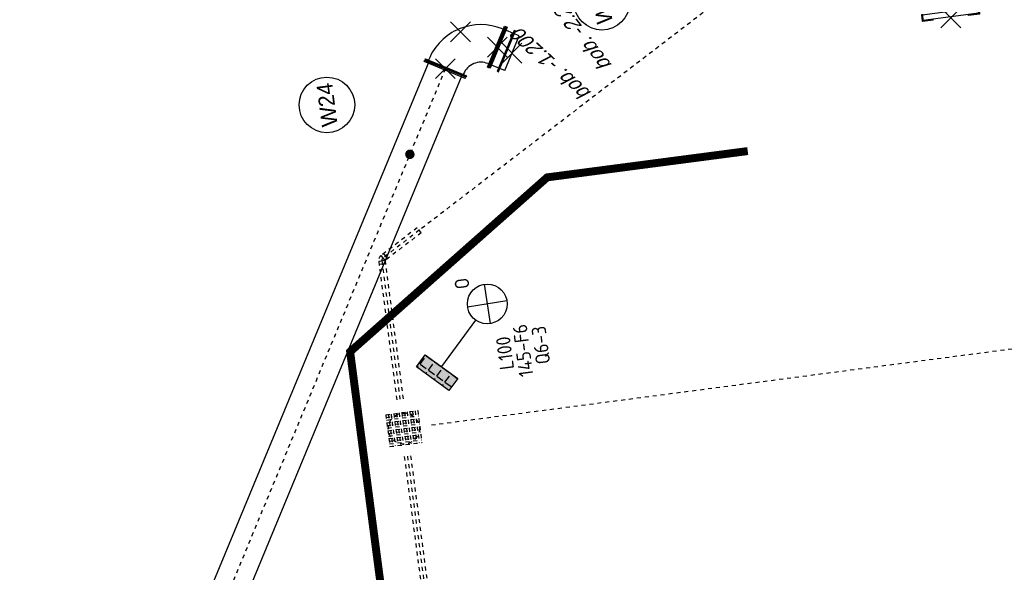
# Model space of a CAD drawing. Header units: metres. Extents: x 118052 to 118564, y 454784 to 455719.
# Tile 105 of 160: x 118472 to 118496, y 455237 to 455251. Entities that reach past the tile are written whole.
import ezdxf
from ezdxf.enums import TextEntityAlignment as Align

# ---------------------------------------------------------------- set-up
doc = ezdxf.new("R2010")
doc.units = ezdxf.units.M
doc.header["$LTSCALE"] = 0.5
doc.header["$PDMODE"] = 3
doc.header["$PDSIZE"] = 0.25
for name, pattern in [('DASHED', [19.049999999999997, 12.7, -6.35]), ('Tauw_HIDDEN2', [5.6, 4, -1.6]), ('Tauw_L_Center1', [13, 8, -1.67, 1.66, -1.67]), ('Tauw_L_Center2', [6.4990000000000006, 4, -0.833, 0.833, -0.833])]:
    doc.linetypes.add(name, pattern=pattern)
for name, color, linetype in [('EL6312--', 6, 'Continuous'), ('EL_N_A_EB00----REVISIE~-_-----', 1, 'Continuous'), ('KABELLOOP', 6, 'Continuous'), ('Koningsstal VIEUWPORT', 254, 'Continuous'), ('ZU_B_-_AL999---LW_bet1000-125_gw__18_^200~N_-----', 1, 'Continuous'), ('ZU_B_-_AL999---LW_bet1000-125_gw__20_^200~M_-----', 1, 'Continuous'), ('ZU_B_-_EL999---LD_PE-65_sdr00~H_-----', 1, 'Tauw_L_Center2'), ('ZU_B_-_EL999---LD_pvc160_vbr11~H_-----', 1, 'Tauw_L_Center2'), ('ZU_B_-_EL999---LD_pvc160_vbr11~W_-----', 8, 'Tauw_HIDDEN2'), ('ZU_B_-_EL999---SYM_RIOOLINSPECTIEPUT~-_002--', 2, 'Tauw_L_Center2'), ('ZU_B_-_ML999---LW_bet1000-125_gw__20_^200~M_-----', 1, 'Continuous'), ('ZU_N_-_AL999---LW_gvk900_pgr05__18_^200~N_-----', 7, 'Continuous'), ('ZU_N_-_AL999---LW_gvk900_vgr05__20_^200~M_-----', 7, 'Continuous'), ('ZU_N_-_EL999---LW_gvk900_pgr05~H_-----', 2, 'Tauw_L_Center1'), ('ZU_N_-_EL999---LW_gvk900_pgr05~W_-----', 2, 'Continuous'), ('ZU_N_-_ML999---LW_gvk900_vgr05__20_^200~M_-----', 7, 'Continuous'), ('ZU_N_A_EL990---LW_GY-FM900_pn10~W_-----', 8, 'Continuous'), ('ZU_N_A_EL995---A__---Rioolspindelschuif-900~-_-----', 7, 'Continuous'), ('ZU_N_A_EL999---LW_GY-DN900_pn10~W_-----', 8, 'Continuous'), ('ZU_N_A_EL999---LW_GY-Q900_pn10~W_-----', 8, 'Continuous')]:
    doc.layers.add(name, color=color, linetype=linetype)
doc.styles.add('BURO-018', font='Isocp.shx', dxfattribs={"height": 360})
doc.styles.add('tcb_isocp', font='tcb_isocp.shx')

# ---------------------------------------------------------------- blocks, each defined once
blk = doc.blocks.new('_TFNW900')
at = {"color": 0}
for p, q in [((-37.5, 557.5), (-4.999999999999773, 557.5)), ((-37.5, -557.5), (-37.5, 557.5)), ((-5, 506.9999999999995), (-4.999999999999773, 557.5)), ((2.273736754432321e-13, 502), (-5, 507)), ((-2.273736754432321e-13, -502), (2.273736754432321e-13, 502)), ((-37.5, 475), (-36.49999999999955, 475)), ((-37.5, -474.9999999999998), (-36.49999999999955, -475)), ((-37.5, -557.5), (-5.000000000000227, -557.5)), ((-2.273736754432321e-13, -502), (-5.000000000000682, -507.0000000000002)), ((-5.000000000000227, -557.5), (-5.000000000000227, -507))]:
    blk.add_line(p, q, dxfattribs=at)
blk.add_point((-2.273736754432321e-13, 0), dxfattribs=at)
blk = doc.blocks.new('FNZ900')
for p, q in [((-557.5, 37.50000000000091), (557.5, 37.50000000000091)), ((-557.5, 37.50000000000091), (-557.5, 5)), ((-557.5, 5), (557.5, 5.000000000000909)), ((-502, 0), (502, 0)), ((-472.5000000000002, 57.5), (-472.5000000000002, 37.5)), ((472.4999999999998, 57.5), (472.4999999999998, 37.5)), ((557.5, 37.50000000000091), (557.5, 5.000000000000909))]:
    blk.add_line(p, q)
blk.add_point((0, 0))
blk = doc.blocks.new('_QNW900s')
for radius in [1415, 470]:
    blk.add_arc((942.5, -942.5), radius, 90, 180)
blk.add_point((0, 0))
at = {"rotation": 90}
blk.add_blockref('FNZ900', (1000, 0), dxfattribs=at)
blk.add_blockref('FNZ900', (0, -1000))
blk = doc.blocks.new('_FMNW900(400)')
at = {"color": 0}
for p, q in [((133.75, 557.5), (133.7500000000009, -557.5)), ((166.2500000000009, 557.5), (133.75, 557.5)), ((166.2500000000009, 557.5), (166.2500000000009, -557.5)), ((362.4999999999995, -557.5), (362.4999999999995, 557.5)), ((362.4999999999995, 557.5), (394.9999999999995, 557.5)), ((395.0000000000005, -557.5), (394.9999999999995, 557.5)), ((400.0000000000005, -502), (400.0000000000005, 502)), ((0, 472.5000000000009), (0, -472.5)), ((0, 472.5000000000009), (342.5000000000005, 472.5)), ((342.5000000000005, 472.5), (362.5000000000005, 472.5)), ((0, -472.5), (342.5000000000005, -472.5)), ((342.5000000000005, -472.5), (362.5000000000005, -472.5)), ((166.2500000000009, -557.5), (133.7500000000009, -557.5)), ((362.4999999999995, -557.5), (395.0000000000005, -557.5))]:
    blk.add_line(p, q, dxfattribs=at)
for p in [(0, 0), (400.0000000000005, 0)]:
    blk.add_point(p, dxfattribs=at)
blk = doc.blocks.new('KSB900')
at = {"color": 0}
for p, q in [((-725, 0), (-450, 0)), ((-450, 0), (-450, -20)), ((450, 0), (725, 0)), ((450, 0), (450, -20)), ((725, -20), (725, 0)), ((-725, -20), (-725, -9.094947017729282e-13)), ((-725, -20), (-450, -20)), ((-725, -170), (-685, -170)), ((-705, -24), (705, -24)), ((-705, -166), (-705, -24)), ((704.9999999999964, -166), (-705, -166)), ((450, -20), (725, -20)), ((725, -170), (685, -170)), ((704.9999999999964, -166), (705, -24))]:
    blk.add_line(p, q, dxfattribs=at)
for points in [[(-685, -170), (-725, -170), (-725, -20), (-685, -20)], [(-685, -166), (-721, -166), (-721, -24), (-685, -24)], [(685, -170), (725, -170), (725, -20), (685, -20)], [(685, -166), (721, -166), (721, -24), (685, -24)]]:
    blk.add_lwpolyline(points, dxfattribs=at)
blk.add_point((0, 0), dxfattribs=at)
blk = doc.blocks.new('E00525')
at = {"linetype": 'ByBlock'}
h = blk.add_hatch(dxfattribs=at)
h.set_pattern_fill('ANGLE', color=0, scale=0.18438609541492, style=0)
h.set_pattern_definition([(360, (-37.67331033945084, -34.01927211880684), (5.551115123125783e-17, 1.287936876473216), [0.9366813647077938, -0.3512555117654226]), (90, (-37.67331033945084, -34.01927211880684), (-1.287936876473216, 1.387778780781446e-16), [0.9366813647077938, -0.3512555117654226])])
edge = h.paths.add_edge_path()
edge.add_line((-2.522521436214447, 2.863310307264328), (2.522521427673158, 2.863310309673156))
edge.add_line((2.522521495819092, 2.863310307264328), (2.522521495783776, 1.000000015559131))
edge.add_line((2.522521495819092, 1.000000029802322), (-2.522521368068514, 1.000000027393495))
edge.add_line((-2.522521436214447, 1), (-2.522521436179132, 2.863310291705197))
h = blk.add_hatch(color=0, dxfattribs=at)
edge = h.paths.add_edge_path()
edge.add_line((-2.522521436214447, 2.863310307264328), (2.522521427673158, 2.863310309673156))
edge.add_line((2.522521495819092, 2.863310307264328), (2.522521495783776, 1.000000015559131))
edge.add_line((2.522521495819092, 1.000000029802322), (-2.522521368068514, 1.000000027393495))
edge.add_line((-2.522521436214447, 1), (-2.522521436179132, 2.863310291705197))
at = {"color": 0, "linetype": 'ByBlock'}
for p, q in [((-1.767766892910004, 14.38605433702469), (1.767767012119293, 10.85052046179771)), ((1.767766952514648, 14.38605433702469), (-1.767766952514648, 10.85052043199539)), ((5.960464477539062e-08, 10.0973382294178), (1.192092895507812e-07, 2.863310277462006))]:
    blk.add_line(p, q, dxfattribs=at)
blk.add_lwpolyline([(-2.522521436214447, 2.863310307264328), (2.522521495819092, 2.863310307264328), (2.522521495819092, 1.000000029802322), (-2.522521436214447, 1)], close=True, dxfattribs=at)
blk.add_circle((0, 12.61828738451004), 2.500000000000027, dxfattribs=at)
at = {"color": 0, "linetype": 'ByBlock', "style": 'BURO-018'}
for tag, p in [('E_GKAST', (5.960464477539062e-08, 20.61828738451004)), ('E_GROEP', (5.960464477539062e-08, 17.61828738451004)), ('E_SGROEP', (4.500000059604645, 17.61828738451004)), ('E_ARMCODE', (0, 12.61828738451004)), ('E_SLET', (4.500000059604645, 11.61828738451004))]:
    blk.add_attdef(tag, text='', height=1.8, dxfattribs=at).set_placement(p, align=Align.MIDDLE)
blk = doc.blocks.new('A$C051E189E')
at = {"layer": 'EL6312--'}
ref = blk.add_blockref('E00525', (31293.63590681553, -23472.05495274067), dxfattribs=dict(at, xscale=200, yscale=200, zscale=200, rotation=226.3660351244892))
ref.add_attrib('E_SGROEP', 'Q6-3', dxfattribs={"layer": '0', "color": 1, "linetype": 'ByBlock', "height": 360, "style": 'BURO-018'}).set_placement((31917.86027437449, -26413.0749796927), align=Align.MIDDLE)
ref.add_attrib('E_GKAST', 'L100', dxfattribs={"layer": '0', "color": 1, "linetype": 'ByBlock', "height": 360, "style": 'BURO-018'}).set_placement((31836.31951457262, -25492.46889981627), align=Align.MIDDLE)
ref.add_attrib('E_GROEP', '145-F6', dxfattribs={"layer": '0', "color": 1, "linetype": 'ByBlock', "height": 360, "style": 'BURO-018'}).set_placement((31842.64256334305, -25950.89262038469), align=Align.MIDDLE)
ref.add_attrib('E_SLET', 'O', dxfattribs={"layer": '0', "color": 1, "linetype": 'ByBlock', "height": 360, "style": 'BURO-018'}).set_placement((33711.83898562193, -24647.51330989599), align=Align.MIDDLE)
blk = doc.blocks.new('A$C6DFC50BF')
at = {"layer": 'KABELLOOP', "linetype": 'DASHED', "const_width": 200}
blk.add_lwpolyline([(-16326.55531167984, -21636.91844537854), (32377.83829969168, -21636.91844537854), (36081.05446058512, -27121.89554059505), (36081.05446070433, -32209.90334999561)], dxfattribs=at)
blk = doc.blocks.new('Leidingen')
at = {"layer": 'ZU_B_-_EL999---LD_PE-65_sdr00~H_-----'}
blk.add_lwpolyline([(-231943.9564752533, 36424.73452828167), (-231941.2052732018, 7449.734658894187)], dxfattribs=at)
at = {"layer": 'ZU_B_-_EL999---LD_pvc160_vbr11~H_-----'}
for points in [[(-232644.022937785, 37124.66805943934), (-255244.0228359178, 37122.52216935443)], [(-223841.1941884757, 7375.503761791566), (-223842.0472780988, 16360.03972124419), (-221247.6269789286, 26046.2321074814), (-227048.5729626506, 36091.56326435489)]]:
    blk.add_lwpolyline(points, dxfattribs=at)
blk.add_lwpolyline([(-227048.5728182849, 36091.56334774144), (-227621.7657064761, 37084.14492590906, 0.2679491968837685), (-227692.7836830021, 37125.13818401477), (-231244.0229439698, 37124.80099068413)], format="xyb", dxfattribs=at)
at = {"layer": 'ZU_B_-_EL999---LD_pvc160_vbr11~W_-----', "linetype": 'Continuous'}
for p, q in [((-227772.7760864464, 37045.13058836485), (-227772.7912786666, 37205.13058763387)), ((-227692.7760868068, 37045.13818439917), (-227692.7912788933, 37205.13818377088)), ((-227691.0439410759, 37044.13834882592), (-227552.4874718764, 37124.1515029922)), ((-227651.0373641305, 36974.86011420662), (-227512.4808947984, 37054.87326829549))]:
    blk.add_line(p, q, dxfattribs=at)
at = {"layer": 'ZU_B_-_EL999---LD_pvc160_vbr11~W_-----'}
blk.add_line((-227117.8510199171, 36051.55676964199), (-226979.294616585, 36131.56992601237), dxfattribs=at)
for points in [[(-232644.030533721, 37204.6680591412), (-255244.0304318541, 37202.52216899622)], [(-232644.0153415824, 37044.66805982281), (-255244.0152397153, 37042.52216973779)]]:
    blk.add_lwpolyline(points, dxfattribs=at)
for points in [[(-226979.2945836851, 36131.56992482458), (-227552.4874718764, 37124.1515029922, 0.2679491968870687), (-227692.7912788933, 37205.13818377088), (-231244.0305400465, 37204.80099034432)], [(-227117.8510529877, 36051.55677073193), (-227691.0439410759, 37044.13834882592, 0.2679491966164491), (-227692.7760868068, 37045.13818439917), (-231244.0153480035, 37044.80099109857)]]:
    blk.add_lwpolyline(points, format="xyb", dxfattribs=at)
at = {"layer": 'ZU_B_-_EL999---SYM_RIOOLINSPECTIEPUT~-_002--'}
for p, q in [((-231539.0613978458, 37529.77297836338), (-232349.0613942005, 37529.69606821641)), ((-232349.0613942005, 37529.69606821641), (-232348.984483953, 36719.69607182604)), ((-231539.0549885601, 37462.27297864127), (-232349.0549849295, 37462.19606849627)), ((-232281.5613944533, 37529.70247734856), (-232281.4844842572, 36719.70248102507)), ((-232214.0613947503, 37529.70888654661), (-232213.9844844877, 36719.70889021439)), ((-232146.5613949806, 37529.71529573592), (-232146.4844847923, 36719.71529935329)), ((-232079.0613954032, 37529.7217049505), (-232078.9844851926, 36719.72170856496)), ((-232011.5613956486, 37529.72811408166), (-232011.4844853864, 36719.72811768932)), ((-231944.0613959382, 37529.73452327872), (-231943.9844857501, 36719.73452683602)), ((-231876.5613962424, 37529.74093247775), (-231876.4844861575, 36719.74093610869)), ((-231809.0613966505, 37529.74734163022), (-231808.9844864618, 36719.74734530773)), ((-231741.5613968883, 37529.75375082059), (-231741.4844866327, 36719.75375454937)), ((-231674.0613971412, 37529.76015995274), (-231673.98448693, 36719.76016368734)), ((-231606.5613974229, 37529.76656920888), (-231606.4844873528, 36719.76657284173)), ((-231539.0613978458, 37529.77297836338), (-231538.9844875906, 36719.7729820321)), ((-231539.0485793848, 37394.77297899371), (-232349.0485758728, 37394.69606880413)), ((-231539.0421703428, 37327.27297930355), (-232349.0421665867, 37327.19606914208)), ((-231539.0357609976, 37259.77297963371), (-232349.035757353, 37259.69606936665)), ((-231539.0293518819, 37192.27297993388), (-232349.0293482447, 37192.19606966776)), ((-231539.0229426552, 37124.77298021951), (-232349.0229390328, 37124.6960699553)), ((-231539.0165334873, 37057.27298057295), (-232349.0165297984, 37057.19607030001)), ((-231539.0101243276, 36989.77298080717), (-232349.0101206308, 36989.69607059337)), ((-231539.0037152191, 36922.27298110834), (-232349.0037114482, 36922.19607094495)), ((-231538.9973059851, 36854.77298139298), (-232348.997302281, 36854.69607117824)), ((-231538.9908968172, 36787.27298174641), (-232348.9908930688, 36787.19607152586)), ((-231538.9844875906, 36719.7729820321), (-232348.984483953, 36719.69607182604))]:
    blk.add_line(p, q, dxfattribs=at)
blk.add_circle((-231944.022940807, 37124.73452508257), 389.9999999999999, dxfattribs=at)
at = {"layer": 'ZU_B_-_ML999---LW_bet1000-125_gw__20_^200~M_-----'}
blk.add_circle((-221960.7731133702, 30789.81713263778), 699.4616807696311, dxfattribs=at)
at = {"layer": 'ZU_N_-_EL999---LW_gvk900_pgr05~H_-----'}
blk.add_lwpolyline([(-223105.084858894, 34912.42510155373), (-242699.7528607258, 46213.79483690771, -0.02164371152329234), (-242787.1570165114, 46269.37950028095), (-245638.2489566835, 48260.85362888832)], format="xyb", dxfattribs=at)
at = {"layer": 'ZU_N_-_EL999---LW_gvk900_pgr05~W_-----'}
for points in [[(-222880.2582119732, 35302.23656739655), (-242474.9262139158, 46603.60630276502, -0.02164371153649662), (-242529.4716645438, 46638.2944761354), (-245384.6655121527, 48632.63376745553)], [(-223329.9115056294, 34522.61363580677), (-242924.5795075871, 45823.98337111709, -0.02164371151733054), (-243044.842368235, 45900.46452439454), (-245900.0362160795, 47894.80381586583)]]:
    blk.add_lwpolyline(points, format="xyb", dxfattribs=at)
at = {"layer": 'ZU_N_-_ML999---LW_gvk900_vgr05__20_^200~M_-----', "flags": 128}
blk.add_lwpolyline([(-225125.9728795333, 36077.98721846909, 0, 0, 0), (-225200.2867445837, 35983.76700061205, 0, 91.82399999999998, 0), (-225194.6240280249, 35990.94658123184, 91.82399999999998, 169.728, 0), (-225178.5276448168, 36011.3546804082, 169.728, 221.712, 0), (-225154.4053642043, 36041.93856311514, 221.712, 240, 0), (-225125.9728795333, 36077.98721846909, 240, 221.712, 0), (-225097.5403947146, 36114.0358738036, 221.712, 169.728, 0), (-225073.4181140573, 36144.61975656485, 169.728, 91.82399999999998, 0), (-225057.3217307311, 36165.02785572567, 91.82399999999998, 0, 0), (-225051.6590144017, 36172.20743631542, 0, 0, 0), (-225125.9728795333, 36077.98721846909, 0, 0, 0), (-224054.7279003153, 37436.18511520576, 0, 0, 0)], format="xyseb", dxfattribs=at)
at = {"layer": 'ZU_N_-_ML999---LW_gvk900_vgr05__20_^200~M_-----'}
blk.add_circle((-223621.9930289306, 37984.83608070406), 698.7684529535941, dxfattribs=at)
at = {"layer": 'EL_N_A_EB00----REVISIE~-_-----'}
for name in ['A$C051E189E', 'A$C6DFC50BF']:
    blk.add_blockref(name, (-262229.9305388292, 59850.06411849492), dxfattribs=at)
at = {"layer": 'ZU_N_A_EL990---LW_GY-FM900_pn10~W_-----', "rotation": 60.02548272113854}
blk.add_blockref('_FMNW900(400)', (-222938.2979292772, 33200.0636609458), dxfattribs=at)
at = {"layer": 'ZU_N_A_EL995---A__---Rioolspindelschuif-900~-_-----', "rotation": 90.09750329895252}
blk.add_blockref('KSB900', (-223490.2624054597, 22136.91000050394), dxfattribs=at)
at = {"layer": 'ZU_N_A_EL999---LW_GY-DN900_pn10~W_-----', "rotation": 330.0254841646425}
blk.add_blockref('_TFNW900', (-223105.0849706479, 34912.42522092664), dxfattribs=at)
at = {"layer": 'ZU_N_A_EL999---LW_GY-Q900_pn10~W_-----', "rotation": 240.0254841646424}
blk.add_blockref('_QNW900s', (-222238.837260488, 34412.81046328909), dxfattribs=at)
at = {"layer": 'ZU_B_-_AL999---LW_bet1000-125_gw__18_^200~N_-----', "style": 'tcb_isocp', "oblique": 20.00023775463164}
blk.add_text('bob. -2.200', height=359.9999999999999, rotation=30.00543050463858, dxfattribs=at).set_placement((-223563.9740549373, 30733.28165590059))
at = {"layer": 'ZU_B_-_AL999---LW_bet1000-125_gw__20_^200~M_-----', "style": 'tcb_isocp'}
blk.add_text('W21', height=399.9999999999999, dxfattribs=at).set_placement((-221960.7731133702, 30789.81713263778), align=Align.MIDDLE)
at = {"layer": 'ZU_N_-_AL999---LW_gvk900_pgr05__18_^200~N_-----', "style": 'tcb_isocp', "oblique": 20.00023775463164}
blk.add_text('bob. -1.200', height=359.9999999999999, rotation=39.96358235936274, dxfattribs=at).set_placement((-224185.7882640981, 31329.5358636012))
at = {"layer": 'ZU_N_-_AL999---LW_gvk900_vgr05__20_^200~M_-----', "style": 'tcb_isocp'}
blk.add_text('W24', height=399.9999999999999, dxfattribs=at).set_placement((-223621.9930289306, 37984.83608070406), align=Align.MIDDLE)

msp = doc.modelspace()

# ---------------------------------------------------------------- block references
at = {"layer": 'Koningsstal VIEUWPORT', "color": 6, "xscale": 0.0009975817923, "yscale": 0.0009975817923, "zscale": 0.0009975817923, "rotation": 97.46987594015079}
msp.add_blockref('Leidingen', (118487.8519961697, 455474.6886337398), dxfattribs=at)

doc.saveas('drawing.dxf')
